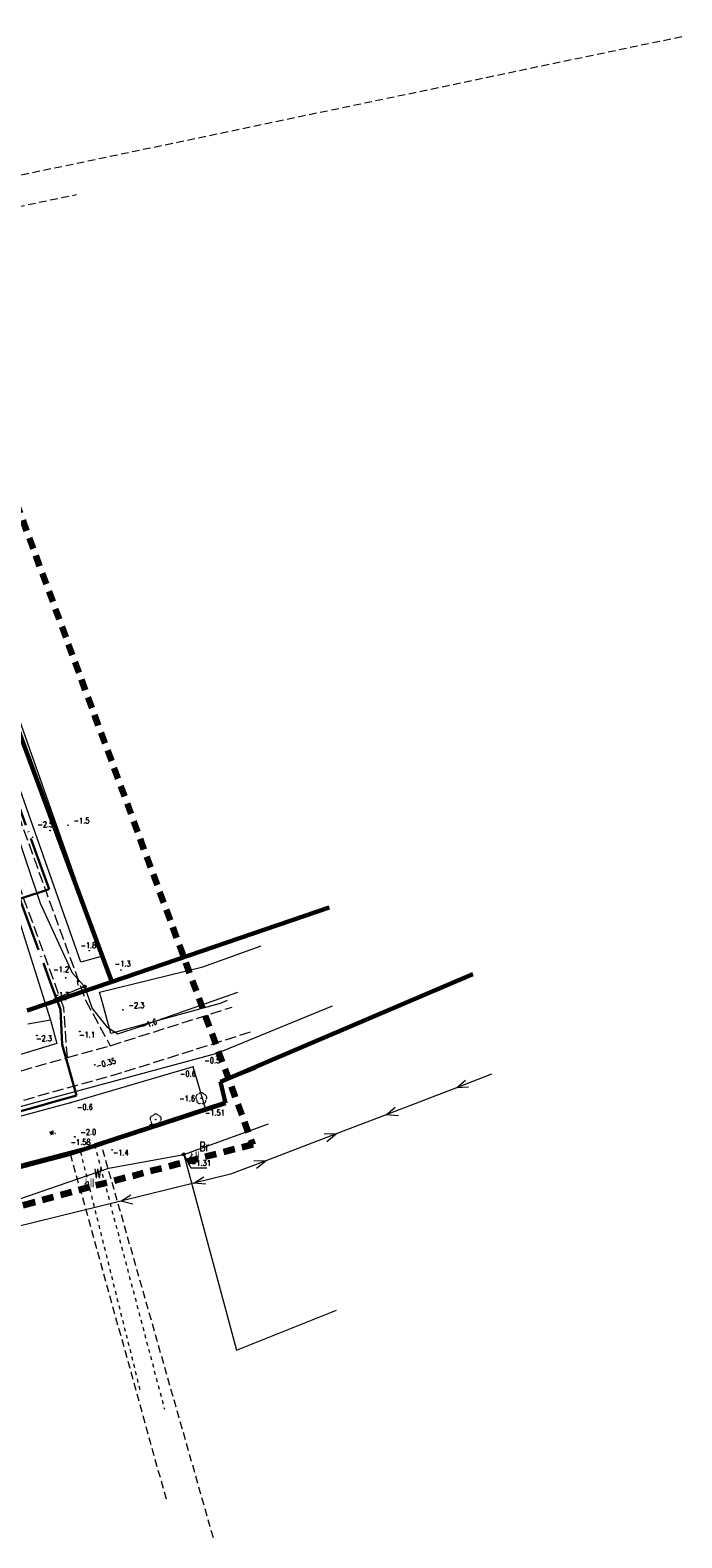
# Model space of a CAD drawing. Header units: metres. Extents: x 7389918 to 7395901, y 5992959 to 5996029.
# Tile 64 of 66: x 7395814 to 7395901, y 5994747 to 5994947. Entities that reach past the tile are written whole.
import ezdxf
from ezdxf.enums import TextEntityAlignment as Align

# ---------------------------------------------------------------- set-up
doc = ezdxf.new("R2010")
doc.units = ezdxf.units.M
doc.header["$MEASUREMENT"] = 0
for name, pattern in [('1', [0]), ('2', [1.5, 1, -0.5]), ('2_OTKJ', [2, 1.5, -0.5]), ('2_OTKR', [0]), ('2_OTWM', [1, 0.5, -0.5]), ('4', [2.5, 1.5, -1]), ('4_SUEP_A', [0]), ('4_SUTP_A', [0]), ('4_SUWP', [0]), ('ACAD_ISO04W100', [30, 24, -3, 0, -3])]:
    doc.linetypes.add(name, pattern=pattern)
doc.layers.get('0').update_dxf_attribs({"color": 250, "linetype": 'CONTINUOUS', "lineweight": 100})
for name, color, linetype, lineweight in [('# Orlen Projekt - granice nieustalone do ustalenia', 6, 'CONTINUOUS', 100), ('# projektowana LNSN', 10, 'CONTINUOUS', 30), ('Dzialki', 7, '1', 18), ('OTK_E_T_4', 7, 'CONTINUOUS', 0), ('OTK_L_0', 7, '2_OTKJ', 18), ('OTK_L_5', 7, 'CONTINUOUS', 18), ('OTO_L_0', 7, 'CONTINUOUS', 35), ('OTR_T_0', 7, 'CONTINUOUS', 18), ('OTR_T_1', 7, 'CONTINUOUS', 18), ('OTW_L_3', 7, 'CONTINUOUS', 18), ('SUEP_L_0', 1, '4_SUEP_A', 18), ('SUW_E_T_2', 5, 'CONTINUOUS', 0), ('SUW_T_5', 5, 'CONTINUOUS', 18), ('SUWP_L_0', 5, '4_SUWP', 18), ('SUWR_T_0', 5, 'CONTINUOUS', 18)]:
    doc.layers.add(name, color=color, linetype=linetype, lineweight=lineweight)
for name, color, linetype, lineweight, true_color in [('Kontury', 7, '2', 18, 0x008000), ('Numery_konturow', 7, 'CONTINUOUS', 13, 0x008000), ('Numery_uzytkow', 7, 'CONTINUOUS', 13, 0x008000), ('OTZ_T_0', 7, 'CONTINUOUS', 18, 0x008000), ('SUT_E_T_2', 7, 'CONTINUOUS', 0, 0xff9100), ('SUT_T_2', 7, 'CONTINUOUS', 18, 0xff9100), ('SUTP_L_0', 7, '4_SUTP_A', 18, 0xff9100), ('SUTR_T_0', 7, 'CONTINUOUS', 18, 0xff9100), ('Uzytki', 7, '2', 18, 0x008000), ('ZAKRES_L_0', 7, '4', 100, 0x008080)]:
    doc.layers.add(name, color=color, linetype=linetype, lineweight=lineweight, true_color=true_color)
doc.styles.get("Standard").update_dxf_attribs({"font": 'Simplex.SHX', "width": 0.75})

# ---------------------------------------------------------------- blocks, each defined once
blk = doc.blocks.new('2_OTRS')
at = {"linetype": 'Continuous'}
blk.add_circle((0, 0), 0.045, dxfattribs=at)
blk = doc.blocks.new('2_OTRN')
at = {"linetype": 'Continuous'}
blk.add_circle((0, 0), 0.045, dxfattribs=at)
blk = doc.blocks.new('2_OTZL')
at = {"linetype": 'Continuous'}
blk.add_circle((0, 0), 0.045, dxfattribs=at)
for centre, start, end in [((-0.36, 0.12), 102.1445, 221.86), ((0, 0.38), 30.1401, 149.8599), ((0.36, 0.12), 318.14, 77.8555), ((-0.22, -0.3), 174.1482, 293.8542), ((0.22, -0.3), 246.1458, 5.8518)]:
    blk.add_arc(centre, 0.375, start, end, dxfattribs=at)
blk = doc.blocks.new('4_SUTU')
at = {"linetype": 'Continuous'}
for radius in [0.2, 0.175, 0.15, 0.125, 0.1, 0.075, 0.05, 0.025, 0.00715]:
    blk.add_circle((0, 0), radius, dxfattribs=at)
blk = doc.blocks.new('4_SUPS')
at = {"linetype": 'Continuous'}
blk.add_circle((0, 0), 0.0625, dxfattribs=at)
blk = doc.blocks.new('4_SUWW')
at = {"linetype": 'Continuous'}
for radius in [0.2, 0.175, 0.15, 0.125, 0.1, 0.075, 0.05, 0.025, 0.00715]:
    blk.add_circle((0, 0), radius, dxfattribs=at)

msp = doc.modelspace()

# ---------------------------------------------------------------- linework, layer by layer
at = {"layer": '# Orlen Projekt - granice nieustalone do ustalenia', "linetype": '1', "lineweight": 60}
for p, q in [((7395825.02, 5994820.7), (7395766.05, 5994979.26)), ((7395853.84, 5994830.54), (7395825.02, 5994820.7)), ((7395839.42, 5994807.42), (7395872.92, 5994821.71)), ((7395825.02, 5994820.7), (7395813.81, 5994816.88)), ((7395840.11, 5994804.6), (7395839.42, 5994807.42)), ((7395819.51, 5994797.88), (7395840.11, 5994804.6)), ((7395756.99, 5994781.42), (7395819.51, 5994797.88))]:
    msp.add_line(p, q, dxfattribs=at)
at = {"layer": '# projektowana LNSN', "linetype": 'ACAD_ISO04W100', "ltscale": 0.3}
msp.add_lwpolyline([(7395811.18, 5994848.22), (7395816.71, 5994832.97), (7395812.83, 5994831.7), (7395816.91, 5994820.54), (7395817.76, 5994818.21), (7395817.76, 5994818.21), (7395818.2, 5994816.99), (7395818.43, 5994812.39), (7395820.32, 5994805.6), (7395817.14, 5994804.72), (7395815.63, 5994804.3), (7395805.51, 5994801.48)], dxfattribs=at)
at = {"layer": 'Dzialki'}
for p, q in [((7395766.05, 5994979.26), (7395825.02, 5994820.7)), ((7395853.84, 5994830.54), (7395825.02, 5994820.7)), ((7395839.42, 5994807.42), (7395872.92, 5994821.71)), ((7395825.02, 5994820.7), (7395813.81, 5994816.88)), ((7395840.11, 5994804.6), (7395839.42, 5994807.42)), ((7395819.51, 5994797.88), (7395840.11, 5994804.6)), ((7395756.99, 5994781.42), (7395819.51, 5994797.88))]:
    msp.add_line(p, q, dxfattribs=at)
at = {"layer": 'Kontury'}
for p, q in [((7395900.63, 5994945.94), (7395794.02, 5994923.62)), ((7395794.84, 5994919.71), (7395820.34, 5994925.04)), ((7395825.02, 5994820.7), (7395787.95, 5994920.38)), ((7395853.84, 5994830.54), (7395825.02, 5994820.7)), ((7395839.42, 5994807.42), (7395872.53, 5994821.54)), ((7395840.11, 5994804.6), (7395839.42, 5994807.42)), ((7395823.6, 5994799.21), (7395840.11, 5994804.6)), ((7395759.56, 5994782.07), (7395819.51, 5994797.88)), ((7395819.51, 5994797.88), (7395823.6, 5994799.21)), ((7395819.51, 5994797.88), (7395832.21, 5994752.13)), ((7395838.49, 5994746.98), (7395823.6, 5994799.21))]:
    msp.add_line(p, q, dxfattribs=at)
at = {"layer": 'OTK_L_0', "linetype": '2_OTKJ'}
for p, q in [((7395818.65, 5994817.23), (7395797.34, 5994875.54)), ((7395800.34, 5994876.59), (7395821.53, 5994818.25)), ((7395821.53, 5994818.25), (7395824.81, 5994812.21)), ((7395819.13, 5994810.63), (7395818.65, 5994817.23)), ((7395824.81, 5994812.21), (7395840.97, 5994817.32)), ((7395843.38, 5994814), (7395826.29, 5994808.6)), ((7395819.13, 5994810.63), (7395824.81, 5994812.21)), ((7395805.31, 5994806.72), (7395819.13, 5994810.63)), ((7395826.29, 5994808.6), (7395796.29, 5994800.21))]:
    msp.add_line(p, q, dxfattribs=at)
at = {"layer": 'OTK_L_5', "linetype": '2_OTKR'}
for p, q in [((7395811.04, 5994860.21), (7395823.8, 5994824.09)), ((7395803.41, 5994858.15), (7395816.89, 5994815.59)), ((7395820.91, 5994823.3), (7395808.15, 5994859.43)), ((7395823.8, 5994824.09), (7395820.91, 5994823.3)), ((7395837.1, 5994822.66), (7395844.85, 5994825.44)), ((7395823.39, 5994819.31), (7395837.1, 5994822.66)), ((7395823.81, 5994817.77), (7395823.39, 5994819.31)), ((7395824.88, 5994813.81), (7395823.81, 5994817.77)), ((7395839.39, 5994817.79), (7395824.88, 5994813.81)), ((7395840.33, 5994818.21), (7395839.39, 5994817.79)), ((7395816.89, 5994815.59), (7395813.9, 5994815.08)), ((7395816.89, 5994815.59), (7395817.72, 5994812.5)), ((7395817.72, 5994812.5), (7395806.73, 5994809.15)), ((7395835.79, 5994809.39), (7395819.56, 5994804.65)), ((7395837.43, 5994803.89), (7395835.79, 5994809.39)), ((7395819.56, 5994804.65), (7395796.82, 5994798.54)), ((7395822.74, 5994799.08), (7395837.43, 5994803.89)), ((7395798.58, 5994792.82), (7395822.74, 5994799.08))]:
    msp.add_line(p, q, dxfattribs=at)
at = {"layer": 'OTO_L_0'}
for p, q in [((7395844.13, 5994809.17), (7395839.4, 5994807.34)), ((7395839.4, 5994807.34), (7395840.13, 5994804.76)), ((7395837.43, 5994803.89), (7395830.3, 5994801.55)), ((7395840.13, 5994804.76), (7395837.43, 5994803.89)), ((7395830.3, 5994801.55), (7395822.74, 5994799.08))]:
    msp.add_line(p, q, dxfattribs=at)
msp.add_circle((7395830.3, 5994801.55), 0.17, dxfattribs=at)
at = {"layer": 'OTW_L_3', "linetype": '2_OTWM'}
for p, q in [((7395820.79, 5994798.57), (7395822.74, 5994799.08)), ((7395828.78, 5994766.59), (7395820.79, 5994798.57)), ((7395822.74, 5994799.08), (7395832, 5994764.04))]:
    msp.add_line(p, q, dxfattribs=at)
at = {"layer": 'SUEP_L_0', "linetype": '4_SUEP_A'}
for p, q in [((7395875.4, 5994808.42), (7395870.73, 5994806.63)), ((7395870.73, 5994806.63), (7395871.95, 5994807.64)), ((7395870.73, 5994806.63), (7395861.39, 5994803.06)), ((7395872.31, 5994806.7), (7395870.73, 5994806.63)), ((7395861.39, 5994803.06), (7395862.61, 5994804.07)), ((7395861.39, 5994803.06), (7395854.77, 5994800.54)), ((7395863.06, 5994802.9), (7395861.39, 5994803.06)), ((7395854.77, 5994800.54), (7395845.43, 5994796.97)), ((7395854.77, 5994800.54), (7395853.19, 5994800.47)), ((7395853.55, 5994799.53), (7395854.77, 5994800.54)), ((7395845.43, 5994796.97), (7395840.76, 5994795.18)), ((7395845.43, 5994796.97), (7395843.85, 5994796.9)), ((7395844.21, 5994795.96), (7395845.43, 5994796.97)), ((7395835.91, 5994793.98), (7395826.2, 5994791.59)), ((7395840.76, 5994795.18), (7395835.91, 5994793.98)), ((7395835.91, 5994793.98), (7395837.24, 5994794.83)), ((7395837.48, 5994793.86), (7395835.91, 5994793.98)), ((7395826.2, 5994791.59), (7395812.01, 5994788.1)), ((7395826.2, 5994791.59), (7395827.53, 5994792.44)), ((7395827.83, 5994791.22), (7395826.2, 5994791.59))]:
    msp.add_line(p, q, dxfattribs=at)
at = {"layer": 'SUTP_L_0', "linetype": '4_SUTP_A'}
for p, q in [((7395809.71, 5994848.32), (7395815.52, 5994831.11)), ((7395815.52, 5994831.11), (7395819.75, 5994821.87)), ((7395819.75, 5994821.87), (7395821.42, 5994820.04)), ((7395821.42, 5994820.04), (7395822.4, 5994817.14)), ((7395828.65, 5994814.72), (7395841.74, 5994819.33)), ((7395822.4, 5994817.14), (7395824.36, 5994814.73)), ((7395839, 5994811.21), (7395854.27, 5994817.49)), ((7395824.36, 5994814.73), (7395825.82, 5994813.79)), ((7395825.82, 5994813.79), (7395828.65, 5994814.72)), ((7395818.02, 5994805.58), (7395839, 5994811.21)), ((7395781.54, 5994795.54), (7395818.02, 5994805.58))]:
    msp.add_line(p, q, dxfattribs=at)
at = {"layer": 'SUTR_T_0', "linetype": 'Continuous', "lineweight": 0}
for p, q in [((7395821.42, 5994820.04), (7395817.28, 5994818.33)), ((7395817.28, 5994818.33), (7395818.99, 5994818.33))]:
    msp.add_line(p, q, dxfattribs=at)
at = {"layer": 'SUWP_L_0', "linetype": '4_SUWP'}
for p, q in [((7395834.57, 5994797.8), (7395845.79, 5994801.85)), ((7395824.63, 5994795.98), (7395834.57, 5994797.8)), ((7395834.57, 5994797.8), (7395841.58, 5994771.85)), ((7395806.71, 5994789.84), (7395824.63, 5994795.98)), ((7395841.58, 5994771.85), (7395854.83, 5994777.14))]:
    msp.add_line(p, q, dxfattribs=at)
at = {"layer": 'SUWR_T_0', "linetype": 'Continuous', "lineweight": 0}
for p, q in [((7395834.57, 5994797.8), (7395835.52, 5994796.03)), ((7395835.52, 5994796.03), (7395837.61, 5994796.03))]:
    msp.add_line(p, q, dxfattribs=at)
at = {"layer": 'Uzytki'}
for p, q in [((7395900.63, 5994945.94), (7395794.02, 5994923.62)), ((7395794.84, 5994919.71), (7395820.34, 5994925.04)), ((7395825.02, 5994820.7), (7395787.95, 5994920.38)), ((7395853.84, 5994830.54), (7395825.02, 5994820.7)), ((7395839.42, 5994807.42), (7395872.53, 5994821.54)), ((7395825.02, 5994820.7), (7395813.81, 5994816.88)), ((7395840.11, 5994804.6), (7395839.42, 5994807.42)), ((7395823.6, 5994799.21), (7395840.11, 5994804.6)), ((7395759.56, 5994782.07), (7395819.51, 5994797.88)), ((7395819.51, 5994797.88), (7395823.6, 5994799.21)), ((7395819.51, 5994797.88), (7395832.21, 5994752.13)), ((7395838.49, 5994746.98), (7395823.6, 5994799.21))]:
    msp.add_line(p, q, dxfattribs=at)
at = {"layer": 'ZAKRES_L_0', "linetype": '4'}
for p, q in [((7395577.94, 5995519.87), (7395843.71, 5994799.12)), ((7395843.71, 5994799.12), (7395822.07, 5994793.45)), ((7395822.07, 5994793.45), (7395814.66, 5994791.43)), ((7395814.66, 5994791.43), (7395687.82, 5994758.02))]:
    msp.add_line(p, q, dxfattribs=at)

# ---------------------------------------------------------------- block references
at = {"layer": 'OTR_T_0'}
for p in [(7395822.77, 5994809.66), (7395837.43, 5994803.89), (7395822.74, 5994799.08)]:
    msp.add_blockref('2_OTRS', p, dxfattribs=at)
at = {"layer": 'OTR_T_1'}
for p in [(7395814.52, 5994839.84), (7395816.85, 5994840.72), (7395819.21, 5994841.43), (7395822.03, 5994824.82), (7395826.23, 5994822.24), (7395818.89, 5994821.21), (7395826.5, 5994816.96), (7395815.08, 5994813.56), (7395820.77, 5994814.1), (7395838.92, 5994810.84), (7395835.79, 5994809.39), (7395819.56, 5994804.65), (7395836.88, 5994805.24), (7395820.11, 5994800.14), (7395825.07, 5994798.4)]:
    msp.add_blockref('2_OTRN', p, dxfattribs=at)
at = {"layer": 'OTZ_T_0'}
for p in [(7395836.88, 5994805.24), (7395830.84, 5994802.41)]:
    msp.add_blockref('2_OTZL', p, dxfattribs=at)
at = {"layer": 'SUT_T_2'}
msp.add_blockref('4_SUTU', (7395821.42, 5994820.04), dxfattribs=at)
at = {"layer": 'SUTR_T_0'}
for p in [(7395821.42, 5994820.04), (7395828.65, 5994814.72)]:
    msp.add_blockref('4_SUPS', p, dxfattribs=at)
at = {"layer": 'SUW_T_5'}
msp.add_blockref('4_SUWW', (7395834.57, 5994797.8), dxfattribs=at)
at = {"layer": 'SUWR_T_0'}
msp.add_blockref('4_SUPS', (7395834.57, 5994797.8), dxfattribs=at)

# ---------------------------------------------------------------- texts
at = {"layer": 'Numery_konturow', "width": 0.7}
for p in [(7395836.65, 5994798.22), (7395822.69, 5994794.65)]:
    msp.add_text('ŁII', height=1.25, dxfattribs=at).set_placement(p, align=Align.TOP_RIGHT)
at = {"layer": 'Numery_uzytkow', "width": 0.7}
for s, p in [('Br', (7395836.65, 5994798.22)), ('W', (7395822.69, 5994794.65))]:
    msp.add_text(s, height=1.25, dxfattribs=at).set_placement(p)
at = {"layer": 'OTK_E_T_4', "lineweight": 9, "width": 0.7}
msp.add_text('w.', height=0.75, rotation=15.0244, dxfattribs=at).set_placement((7395817.13, 5994800.81), align=Align.MIDDLE)
at = {"layer": 'OTR_T_0', "lineweight": 9, "width": 0.7}
msp.add_text('-0.35', height=0.75, rotation=15.9611, dxfattribs=at).set_placement((7395823.08, 5994809.17))
for s, p in [('-1.51', (7395837.36, 5994802.96)), ('-1.58', (7395819.56, 5994799.06))]:
    msp.add_text(s, height=0.75, dxfattribs=at).set_placement(p)
at = {"layer": 'OTR_T_1', "lineweight": 9, "width": 0.7}
for s, p in [('-2.5', (7395815.16, 5994841.18)), ('-1.5', (7395819.96, 5994841.68)), ('-1.8', (7395820.87, 5994825.14)), ('-1.2', (7395817.26, 5994821.95)), ('-1.3', (7395825.41, 5994822.71)), ('-2.3', (7395827.25, 5994817.21)), ('-2.3', (7395814.98, 5994812.81)), ('-1.1', (7395820.69, 5994813.29)), ('-0.5', (7395837.3, 5994809.89)), ('-0.6', (7395834.07, 5994808.12)), ('-1.6', (7395833.97, 5994804.84)), ('-0.6', (7395820.41, 5994803.71)), ('-2.0', (7395820.86, 5994800.39)), ('-1.4', (7395825.16, 5994797.67))]:
    msp.add_text(s, height=0.75, dxfattribs=at).set_placement(p)
at = {"layer": 'SUT_E_T_2', "lineweight": 9, "width": 0.7}
msp.add_text('t', height=0.75, dxfattribs=at).set_placement((7395820.67, 5994820.29), align=Align.RIGHT)
at = {"layer": 'SUTR_T_0', "lineweight": 9, "width": 0.7}
msp.add_text('-1.7', height=0.75, dxfattribs=at).set_placement((7395817.28, 5994818.95), align=Align.MIDDLE_LEFT)
msp.add_text('-1.6', height=0.75, rotation=16.9906, dxfattribs=at).set_placement((7395828.98, 5994814.83), align=Align.MIDDLE_LEFT)
at = {"layer": 'SUW_E_T_2', "lineweight": 9, "width": 0.7}
msp.add_text('w', height=0.75, dxfattribs=at).set_placement((7395833.89, 5994796.43), align=Align.RIGHT)
at = {"layer": 'SUWR_T_0', "lineweight": 9, "width": 0.7}
msp.add_text('-1.31', height=0.75, dxfattribs=at).set_placement((7395835.52, 5994796.66), align=Align.MIDDLE_LEFT)

doc.saveas('drawing.dxf')
